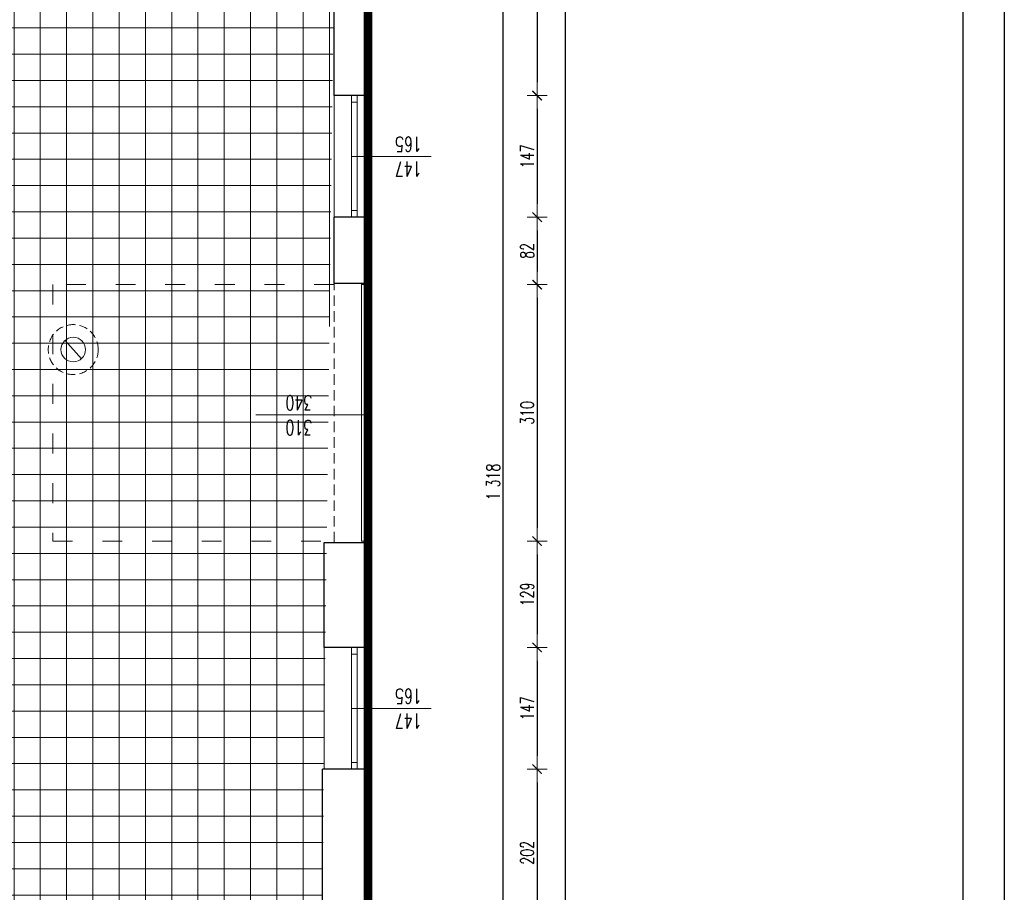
# Model space of a CAD drawing. Header units: millimetres. Extents: x -2948 to 78628, y 64669 to 215420.
# Tile 229 of 256: x 55868 to 57058, y 153965 to 155019. Entities that reach past the tile are written whole.
import ezdxf

# ---------------------------------------------------------------- set-up
doc = ezdxf.new("R2010")
doc.units = ezdxf.units.MM
for name, pattern in [('ACAD_ISO03W100', [30, 12, -18]), ('B0301', [25, 12.5, -6.25, 0, -6.25]), ('DASHED2', [0.375, 0.25, -0.125]), ('HIDDEN', [9.524999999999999, 6.35, -3.175])]:
    doc.linetypes.add(name, pattern=pattern)
for name, color, linetype, lineweight in [('-stolarka', 103, 'Continuous', 13), ('1_OPIS_OKNA', 60, 'Continuous', 13), ('kominy', 7, 'Continuous', 9), ('NOWE SCIANY', 3, 'Continuous', 13), ('NOWE WYBURZENIA', 1, 'Continuous', 20), ('OPIS', 2, 'Continuous', 13), ('POMOC', 1, 'Continuous', 13), ('SCIANY', 7, 'Continuous', 30), ('stolarka opis', 60, 'Continuous', 13), ('WYMIAR', 5, 'Continuous', 13), ('ŚCIANY', 7, 'Continuous', 30)]:
    doc.layers.add(name, color=color, linetype=linetype, lineweight=lineweight)
for name, color, linetype in [('_POMOCNICZE', 252, 'Continuous'), ('C--L99b', 1, 'Continuous'), ('FORMATKA', 7, 'Continuous')]:
    doc.layers.add(name, color=color, linetype=linetype)
doc.styles.add('style2', font='romans.shx', dxfattribs={"width": 0.7})
doc.dimstyles.new('100', dxfattribs={"dimscale": 80, "dimtxt": 0.2, "dimasz": 0.2, "dimexe": 1.25, "dimexo": 0.625, "dimgap": 0.05, "dimtad": 1, "dimdec": 0, "dimdsep": 46, "dimlunit": 6, "dimtxsty": 'style2', "dimblk1": 'TICK', "dimblk2": 'TICK', "dimsah": 1, "dimcen": 0.2, "dimse1": 1, "dimse2": 1, "dimclrd": 256, "dimclrt": 2, "dimadec": 0, "dimazin": 0, "dimtfac": 1, "dimtdec": 0, "dimtix": 1, "dimtmove": 1, "dimatfit": 0, "dimldrblk": 'DOTSMALL', "dimfxl": 1, "dimtolj": 1, "dimtzin": 0, "dimarcsym": 0})

# ---------------------------------------------------------------- blocks, each defined once
blk = doc.blocks.new('TICK')
at = {"color": 5}
for p, q in [((0, -0.75), (0, 0.750000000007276)), ((-1, 0), (1, 0))]:
    blk.add_line(p, q, dxfattribs=at)
at = {"const_width": 0.1}
blk.add_lwpolyline([(-0.353553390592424, -0.3535533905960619), (0.353553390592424, 0.3535533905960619)], dxfattribs=at)
blk = doc.blocks.new('*D1806')
at = {"layer": 'Defpoints', "color": 0, "ltscale": 2, "transparency": 16777216}
for p in [(56493.21639228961, 155165.620722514), (56493.21639228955, 154927.620722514), (56494.42465846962, 154927.620722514)]:
    blk.add_point(p, dxfattribs=at)
at = {"layer": 'WYMIAR', "lineweight": -2, "ltscale": 2, "transparency": 16777216}
blk.add_line((56493.21639228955, 155149.620722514), (56493.21639228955, 154943.620722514), dxfattribs=at)
at = {"layer": 'WYMIAR', "lineweight": -2, "ltscale": 2, "transparency": 16777216, "xscale": 16, "yscale": 16, "zscale": 16}
for p, rotation in [((56493.21639228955, 155165.620722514), 90), ((56493.21639228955, 154927.620722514), 270)]:
    blk.add_blockref('TICK', p, dxfattribs=dict(at, rotation=rotation))
at = {"layer": 'WYMIAR', "color": 2, "ltscale": 2, "transparency": 16777216, "insert": (56481.21639228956, 155046.620722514), "char_height": 16, "attachment_point": 5, "rotation": 90.00000000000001, "style": 'style2'}
blk.add_mtext('\\A1;238', dxfattribs=at)
blk = doc.blocks.new('_DotSmall')
at = {"layer": 'OPIS', "color": 0, "const_width": 0.5}
blk.add_lwpolyline([(-0.0625, 0, 1), (0.0625, 0, 1)], format="xyb", close=True, dxfattribs=at)
blk = doc.blocks.new('*D1807')
at = {"layer": 'Defpoints', "color": 0, "ltscale": 2, "transparency": 16777216}
for p in [(56494.42465846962, 154927.620722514), (56493.21639228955, 154780.620722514), (56500.21332450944, 154780.620722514)]:
    blk.add_point(p, dxfattribs=at)
at = {"layer": 'WYMIAR', "lineweight": -2, "ltscale": 2, "transparency": 16777216}
blk.add_line((56493.21639228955, 154911.620722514), (56493.21639228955, 154796.620722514), dxfattribs=at)
at = {"layer": 'WYMIAR', "lineweight": -2, "ltscale": 2, "transparency": 16777216, "xscale": 16, "yscale": 16, "zscale": 16}
for p, rotation in [((56493.21639228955, 154927.620722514), 90), ((56493.21639228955, 154780.620722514), 270)]:
    blk.add_blockref('TICK', p, dxfattribs=dict(at, rotation=rotation))
at = {"layer": 'WYMIAR', "color": 2, "ltscale": 2, "transparency": 16777216, "insert": (56481.21639228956, 154854.120722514), "char_height": 16, "attachment_point": 5, "rotation": 90.00000000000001, "style": 'style2'}
blk.add_mtext('\\A1;147', dxfattribs=at)
blk = doc.blocks.new('*D1808')
at = {"layer": 'Defpoints', "color": 0, "ltscale": 2, "transparency": 16777216}
for p in [(56500.21332450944, 154780.620722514), (56329.64578932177, 154699.120722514), (56493.21639228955, 154699.120722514)]:
    blk.add_point(p, dxfattribs=at)
at = {"layer": 'WYMIAR', "lineweight": -2, "ltscale": 2, "transparency": 16777216}
blk.add_line((56493.21639228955, 154764.620722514), (56493.21639228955, 154715.120722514), dxfattribs=at)
at = {"layer": 'WYMIAR', "lineweight": -2, "ltscale": 2, "transparency": 16777216, "xscale": 16, "yscale": 16, "zscale": 16}
for p, rotation in [((56493.21639228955, 154780.620722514), 90), ((56493.21639228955, 154699.120722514), 270)]:
    blk.add_blockref('TICK', p, dxfattribs=dict(at, rotation=rotation))
at = {"layer": 'WYMIAR', "color": 2, "ltscale": 2, "transparency": 16777216, "insert": (56481.21639228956, 154739.870722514), "char_height": 16, "attachment_point": 5, "rotation": 90.00000000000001, "style": 'style2'}
blk.add_mtext('\\A1;82', dxfattribs=at)
blk = doc.blocks.new('*D1809')
at = {"layer": 'Defpoints', "color": 0, "ltscale": 2, "transparency": 16777216}
for p in [(56329.64578932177, 154699.120722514), (56329.64578932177, 154389.120722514), (56493.21639228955, 154389.120722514)]:
    blk.add_point(p, dxfattribs=at)
at = {"layer": 'WYMIAR', "lineweight": -2, "ltscale": 2, "transparency": 16777216}
blk.add_line((56493.21639228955, 154683.120722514), (56493.21639228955, 154405.120722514), dxfattribs=at)
at = {"layer": 'WYMIAR', "lineweight": -2, "ltscale": 2, "transparency": 16777216, "xscale": 16, "yscale": 16, "zscale": 16}
for p, rotation in [((56493.21639228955, 154699.120722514), 90), ((56493.21639228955, 154389.120722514), 270)]:
    blk.add_blockref('TICK', p, dxfattribs=dict(at, rotation=rotation))
at = {"layer": 'WYMIAR', "color": 2, "ltscale": 2, "transparency": 16777216, "insert": (56481.21639228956, 154544.120722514), "char_height": 16, "attachment_point": 5, "rotation": 90.00000000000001, "style": 'style2'}
blk.add_mtext('\\A1;310', dxfattribs=at)
blk = doc.blocks.new('*D1810')
at = {"layer": 'Defpoints', "color": 0, "ltscale": 2, "transparency": 16777216}
for p in [(56329.64578932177, 154389.120722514), (56493.21639228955, 154260.620722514), (56498.79450089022, 154260.620722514)]:
    blk.add_point(p, dxfattribs=at)
at = {"layer": 'WYMIAR', "lineweight": -2, "ltscale": 2, "transparency": 16777216}
blk.add_line((56493.21639228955, 154373.120722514), (56493.21639228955, 154276.620722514), dxfattribs=at)
at = {"layer": 'WYMIAR', "lineweight": -2, "ltscale": 2, "transparency": 16777216, "xscale": 16, "yscale": 16, "zscale": 16}
for p, rotation in [((56493.21639228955, 154389.120722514), 90), ((56493.21639228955, 154260.620722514), 270)]:
    blk.add_blockref('TICK', p, dxfattribs=dict(at, rotation=rotation))
at = {"layer": 'WYMIAR', "color": 2, "ltscale": 2, "transparency": 16777216, "insert": (56481.21639228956, 154324.870722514), "char_height": 16, "attachment_point": 5, "rotation": 90.00000000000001, "style": 'style2'}
blk.add_mtext('\\A1;129', dxfattribs=at)
blk = doc.blocks.new('*D1811')
at = {"layer": 'Defpoints', "color": 0, "ltscale": 2, "transparency": 16777216}
for p in [(56498.79450089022, 154260.620722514), (56493.21639228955, 154113.620722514), (56498.79450089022, 154113.620722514)]:
    blk.add_point(p, dxfattribs=at)
at = {"layer": 'WYMIAR', "lineweight": -2, "ltscale": 2, "transparency": 16777216}
blk.add_line((56493.21639228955, 154244.620722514), (56493.21639228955, 154129.620722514), dxfattribs=at)
at = {"layer": 'WYMIAR', "lineweight": -2, "ltscale": 2, "transparency": 16777216, "xscale": 16, "yscale": 16, "zscale": 16}
for p, rotation in [((56493.21639228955, 154260.620722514), 90), ((56493.21639228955, 154113.620722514), 270)]:
    blk.add_blockref('TICK', p, dxfattribs=dict(at, rotation=rotation))
at = {"layer": 'WYMIAR', "color": 2, "ltscale": 2, "transparency": 16777216, "insert": (56481.21639228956, 154187.120722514), "char_height": 16, "attachment_point": 5, "rotation": 90.00000000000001, "style": 'style2'}
blk.add_mtext('\\A1;147', dxfattribs=at)
blk = doc.blocks.new('*D1812')
at = {"layer": 'Defpoints', "color": 0, "ltscale": 2, "transparency": 16777216}
for p in [(56498.79450089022, 154113.620722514), (56493.21639228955, 153911.620722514), (56498.79450089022, 153911.620722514)]:
    blk.add_point(p, dxfattribs=at)
at = {"layer": 'WYMIAR', "lineweight": -2, "ltscale": 2, "transparency": 16777216}
blk.add_line((56493.21639228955, 154097.620722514), (56493.21639228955, 153927.620722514), dxfattribs=at)
at = {"layer": 'WYMIAR', "lineweight": -2, "ltscale": 2, "transparency": 16777216, "xscale": 16, "yscale": 16, "zscale": 16}
for p, rotation in [((56493.21639228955, 154113.620722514), 90), ((56493.21639228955, 153911.620722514), 270)]:
    blk.add_blockref('TICK', p, dxfattribs=dict(at, rotation=rotation))
at = {"layer": 'WYMIAR', "color": 2, "ltscale": 2, "transparency": 16777216, "insert": (56481.21639228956, 154012.620722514), "char_height": 16, "attachment_point": 5, "rotation": 90.00000000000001, "style": 'style2'}
blk.add_mtext('\\A1;202', dxfattribs=at)
blk = doc.blocks.new('*D1887')
at = {"layer": 'Defpoints', "color": 0, "ltscale": 2, "transparency": 16777216}
for p in [(56315.67228194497, 162958.620722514), (56315.67228194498, 153291.620722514), (56527.25195213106, 153291.620722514)]:
    blk.add_point(p, dxfattribs=at)
at = {"layer": 'WYMIAR', "lineweight": -2, "ltscale": 2, "transparency": 16777216}
blk.add_line((56527.25195213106, 162942.620722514), (56527.25195213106, 153307.620722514), dxfattribs=at)
at = {"layer": 'WYMIAR', "lineweight": -2, "ltscale": 2, "transparency": 16777216, "xscale": 16, "yscale": 16, "zscale": 16}
for p, rotation in [((56527.25195213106, 162958.620722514), 90), ((56527.25195213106, 153291.620722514), 270)]:
    blk.add_blockref('TICK', p, dxfattribs=dict(at, rotation=rotation))
at = {"layer": 'WYMIAR', "color": 2, "ltscale": 2, "transparency": 16777216, "insert": (56515.25195213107, 158125.120722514), "char_height": 16, "attachment_point": 5, "rotation": 90.00000000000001, "style": 'style2'}
blk.add_mtext('\\A1;9\xa0667', dxfattribs=at)
blk = doc.blocks.new('*D1892')
at = {"layer": 'Defpoints', "color": 0, "ltscale": 2, "transparency": 16777216}
for p in [(55045.78782379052, 154929.141039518), (56288.96332250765, 153271.1410395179), (55045.78782379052, 153000.2814226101)]:
    blk.add_point(p, dxfattribs=at)
at = {"layer": 'WYMIAR', "lineweight": -2, "ltscale": 2, "transparency": 16777216}
blk.add_line((56272.96332250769, 153000.2814226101), (55061.78782379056, 153000.2814226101), dxfattribs=at)
at = {"layer": 'WYMIAR', "lineweight": -2, "ltscale": 2, "transparency": 16777216, "xscale": 16, "yscale": 16, "zscale": 16, "rotation": 180}
blk.add_blockref('TICK', (55045.78782379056, 153000.2814226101), dxfattribs=at)
at = {"layer": 'WYMIAR', "lineweight": -2, "ltscale": 2, "transparency": 16777216, "xscale": 16, "yscale": 16, "zscale": 16}
blk.add_blockref('TICK', (56288.96332250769, 153000.2814226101), dxfattribs=at)
at = {"layer": 'WYMIAR', "color": 2, "ltscale": 2, "transparency": 16777216, "insert": (55667.37557314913, 152988.2814226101), "char_height": 16, "attachment_point": 5, "rotation": 180, "style": 'style2'}
blk.add_mtext('\\A1;1\xa0243', dxfattribs=at)
blk = doc.blocks.new('*D1945')
at = {"layer": 'Defpoints', "color": 0, "ltscale": 2, "transparency": 16777216}
for p in [(56231.75470116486, 155119.620722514), (56452.2131427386, 155119.620722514), (56231.75470116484, 153801.620722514)]:
    blk.add_point(p, dxfattribs=at)
at = {"layer": 'WYMIAR', "lineweight": -2, "ltscale": 2, "transparency": 16777216}
blk.add_line((56452.2131427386, 153817.620722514), (56452.2131427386, 155103.620722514), dxfattribs=at)
at = {"layer": 'WYMIAR', "lineweight": -2, "ltscale": 2, "transparency": 16777216, "xscale": 16, "yscale": 16, "zscale": 16}
for p, rotation in [((56452.2131427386, 155119.620722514), 90), ((56452.2131427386, 153801.620722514), 270)]:
    blk.add_blockref('TICK', p, dxfattribs=dict(at, rotation=rotation))
at = {"layer": 'WYMIAR', "color": 2, "ltscale": 2, "transparency": 16777216, "insert": (56440.2131427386, 154460.620722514), "char_height": 16, "attachment_point": 5, "rotation": 90.00000000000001, "style": 'style2'}
blk.add_mtext('\\A1;1\xa0318', dxfattribs=at)

msp = doc.modelspace()

# ---------------------------------------------------------------- hatches: boundary and pattern name
at = {"layer": '_POMOCNICZE', "lineweight": 13, "true_color": 0x139b48, "extrusion": (-8.859050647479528e-08, -2.09366320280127e-08, 0.999999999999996)}
h = msp.add_hatch(dxfattribs=at)
h.set_pattern_fill('ANSI37', color=114, scale=10, angle=134.9999999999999)
h.set_pattern_definition([(270, (659746.1506323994, 586523.5364421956), (31.75, -6.217248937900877e-14), []), (359.9999999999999, (659746.1506323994, 586523.5364421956), (6.394884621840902e-14, 31.75), [])])
h.paths.add_polyline_path([(56247.96332251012, 155119.6207224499), (55379.96332250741, 155120.6207225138), (55379.96332250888, 153801.6207225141), (56231.75470116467, 153801.6207225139)])

# ---------------------------------------------------------------- linework, layer by layer
at = {"layer": '-stolarka'}
for p, q in [((56268.96332250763, 154927.620722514), (56268.96332250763, 154780.620722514)), ((56275.96332250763, 154919.620722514), (56268.96332250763, 154919.620722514)), ((56275.96332250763, 154919.620722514), (56268.96332250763, 154919.620722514)), ((56275.96332250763, 154927.620722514), (56275.96332250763, 154780.620722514)), ((56275.96332250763, 154927.620722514), (56275.96332250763, 154780.620722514)), ((56275.96332250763, 154788.620722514), (56268.96332250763, 154788.620722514)), ((56275.96332250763, 154788.620722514), (56268.96332250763, 154788.620722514)), ((56268.96332250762, 154260.620722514), (56268.96332250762, 154113.620722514)), ((56275.96332250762, 154252.620722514), (56268.96332250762, 154252.620722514)), ((56275.96332250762, 154252.620722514), (56268.96332250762, 154252.620722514)), ((56275.96332250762, 154260.620722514), (56275.96332250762, 154113.620722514)), ((56275.96332250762, 154260.620722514), (56275.96332250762, 154113.620722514)), ((56275.96332250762, 154121.620722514), (56268.96332250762, 154121.620722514)), ((56275.96332250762, 154121.620722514), (56268.96332250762, 154121.620722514))]:
    msp.add_line(p, q, dxfattribs=at)
at = {"layer": '1_OPIS_OKNA'}
msp.add_line((56365.29412597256, 154187.120722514), (56268.96332250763, 154187.120722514), dxfattribs=at)
msp.add_line((56365.29412597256, 154187.120722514), (56268.96332250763, 154187.120722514), dxfattribs=at)
at = {"layer": 'C--L99b', "color": 12, "linetype": 'B0301', "true_color": 0xdb0000, "const_width": 10.37301857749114}
msp.add_lwpolyline([(56288.96332250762, 162958.620722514), (56288.96332250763, 153291.620722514)], dxfattribs=at)
at = {"layer": 'FORMATKA', "ltscale": 2}
for points in [[(57057.73111183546, 165400.2819817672), (57057.73111183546, 152900.2819817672), (54087.73111183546, 152900.2819817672), (54087.73111183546, 165400.2819817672)], [(54137.73111183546, 152950.2819817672), (54137.73111183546, 165345.319869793), (57007.73111183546, 165345.319869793), (57007.73111183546, 152950.2819817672)]]:
    msp.add_lwpolyline(points, close=True, dxfattribs=at)
at = {"layer": 'kominy', "ltscale": 2}
msp.add_lwpolyline([(55942.56093372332, 154609.4918506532), (55922.83476953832, 154631.70143661)], dxfattribs=at)
at = {"layer": 'kominy', "linetype": 'DASHED2', "ltscale": 40}
msp.add_circle((55932.69785163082, 154620.5966436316), 30.21333401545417, dxfattribs=at)
at = {"layer": 'kominy', "ltscale": 2}
msp.add_circle((55932.69785163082, 154620.5966436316), 14.85250199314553, dxfattribs=at)
at = {"layer": 'NOWE SCIANY', "linetype": 'HIDDEN', "ltscale": 2}
msp.add_line((56247.96332250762, 154387.620722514), (56247.96332250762, 154700.620722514), dxfattribs=at)
at = {"layer": 'NOWE SCIANY'}
for p, q in [((56288.96332250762, 154541.620722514), (56153.39831390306, 154541.620722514)), ((56288.96332250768, 154541.620722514), (56153.39831390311, 154541.620722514)), ((56288.96332250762, 154541.620722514), (56153.39831390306, 154541.620722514))]:
    msp.add_line(p, q, dxfattribs=at)
at = {"layer": 'NOWE SCIANY', "linetype": 'ACAD_ISO03W100', "ltscale": 2}
msp.add_lwpolyline([(56247.96332250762, 154699.1207225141), (55907.96332250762, 154699.1207225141), (55907.96332250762, 154389.120722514), (56235.9633225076, 154389.1207225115)], dxfattribs=at)
at = {"layer": 'NOWE SCIANY', "ltscale": 2}
msp.add_lwpolyline([(56280.96332250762, 154389.120722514), (56280.96332250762, 154699.120722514), (56288.96332250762, 154699.120722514), (56288.96332250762, 154389.120722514)], close=True, dxfattribs=at)
msp.add_lwpolyline([(56280.96332250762, 154389.120722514), (56280.96332250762, 154699.120722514), (56288.96332250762, 154699.120722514), (56288.96332250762, 154389.120722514)], close=True, dxfattribs=at)
at = {"layer": 'NOWE WYBURZENIA'}
msp.add_line((56288.96332250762, 154700.620722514), (56288.96332250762, 154553.620722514), dxfattribs=at)
at = {"layer": 'POMOC'}
for p, q in [((56247.96332250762, 154780.620722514), (56247.96332250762, 154927.620722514)), ((56288.96332250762, 154927.620722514), (56288.96332250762, 154780.620722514)), ((56288.96332250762, 154927.620722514), (56288.96332250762, 154780.620722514)), ((56235.96332250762, 154113.620722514), (56235.96332250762, 154260.620722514)), ((56288.96332250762, 154260.620722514), (56288.96332250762, 154113.620722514)), ((56288.96332250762, 154260.620722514), (56288.96332250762, 154113.620722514))]:
    msp.add_line(p, q, dxfattribs=at)
at = {"layer": 'SCIANY'}
msp.add_lwpolyline([(56235.96332250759, 154382.620722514), (56235.96332250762, 154387.620722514), (56288.96332250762, 154387.620722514)], dxfattribs=at)
at = {"layer": 'stolarka opis'}
msp.add_line((56365.29412597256, 154854.120722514), (56268.96332250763, 154854.120722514), dxfattribs=at)
msp.add_line((56365.29412597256, 154854.120722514), (56268.96332250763, 154854.120722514), dxfattribs=at)
at = {"layer": 'ŚCIANY', "ltscale": 2}
for p, q in [((56288.96332250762, 154927.620722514), (56288.96332250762, 155165.620722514)), ((56288.96332250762, 154927.620722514), (56288.96332250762, 155165.620722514)), ((56247.96332250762, 154927.620722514), (56247.96332250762, 155120.620722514)), ((56288.96332250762, 154927.620722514), (56247.96332250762, 154927.620722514)), ((56288.96332250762, 154927.620722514), (56247.96332250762, 154927.620722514)), ((56247.96332250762, 154700.620722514), (56247.96332250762, 154780.620722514)), ((56288.96332250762, 154780.620722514), (56247.96332250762, 154780.620722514)), ((56288.96332250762, 154780.620722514), (56247.96332250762, 154780.620722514)), ((56288.96332250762, 154700.620722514), (56288.96332250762, 154780.620722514)), ((56288.96332250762, 154700.620722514), (56288.96332250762, 154780.620722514)), ((56288.96332250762, 154700.620722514), (56247.96332250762, 154700.620722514)), ((56288.96332250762, 154700.620722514), (56247.96332250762, 154700.620722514)), ((56235.96332250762, 154260.620722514), (56235.96332250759, 154382.620722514)), ((56288.96332250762, 154260.620722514), (56288.96332250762, 154389.120722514)), ((56288.96332250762, 154260.620722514), (56288.96332250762, 154382.620722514)), ((56288.96332250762, 154260.620722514), (56235.96332250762, 154260.620722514)), ((56288.96332250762, 154260.620722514), (56235.96332250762, 154260.620722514)), ((56288.96332250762, 154113.620722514), (56233.96332250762, 154113.5770770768)), ((56233.96332250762, 153923.620722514), (56233.96332250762, 154113.5770770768)), ((56288.96332250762, 154113.620722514), (56235.96332250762, 154113.620722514)), ((56288.96332250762, 153784.620722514), (56288.96332250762, 154113.620722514)), ((56288.96332250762, 153784.620722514), (56288.96332250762, 154113.620722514))]:
    msp.add_line(p, q, dxfattribs=at)

# ---------------------------------------------------------------- texts
at = {"layer": '1_OPIS_OKNA', "ltscale": 0.2, "insert": (56353.96096056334, 154162.8310256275), "char_height": 17.99999999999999, "width": 280.1371038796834, "attachment_point": 1, "rotation": 179.99151746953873, "style": 'style2'}
msp.add_mtext('147\\P165', dxfattribs=at)
msp.add_mtext('147\\P165', dxfattribs=at)
at = {"layer": 'NOWE SCIANY', "linetype": 'Continuous', "ltscale": 0.2, "insert": (56221.56855074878, 154517.3310256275), "char_height": 17.99999999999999, "width": 280.1371038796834, "attachment_point": 1, "rotation": 179.99151746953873, "style": 'style2'}
msp.add_mtext('310\\P340', dxfattribs=at)
at = {"layer": 'stolarka opis', "ltscale": 0.2, "insert": (56353.96096056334, 154829.8310256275), "char_height": 17.99999999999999, "width": 280.1371038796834, "attachment_point": 1, "rotation": 179.99151746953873, "style": 'style2'}
msp.add_mtext('147\\P165', dxfattribs=at)
msp.add_mtext('147\\P165', dxfattribs=at)

# ---------------------------------------------------------------- dimensions: what is measured, and where the dimension line sits
at = {"layer": 'WYMIAR', "ltscale": 2}
for base, p1, p2, angle, picture, middle in [((56527.25195213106, 153291.620722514), (56315.67228194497, 162958.620722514), (56315.67228194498, 153291.620722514), 90, '*D1887', (56515.25195213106, 158125.120722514)), ((56493.21639228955, 154927.620722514), (56493.21639228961, 155165.620722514), (56494.42465846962, 154927.620722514), 90, '*D1806', (56481.21639228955, 155046.620722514)), ((56452.2131427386, 155119.620722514), (56231.75470116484, 153801.620722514), (56231.75470116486, 155119.620722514), 90, '*D1945', (56440.2131427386, 154460.620722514)), ((56493.21639228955, 154780.620722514), (56494.42465846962, 154927.620722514), (56500.21332450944, 154780.620722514), 90, '*D1807', (56481.21639228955, 154854.120722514)), ((55045.78782379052, 153000.2814226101), (56288.96332250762, 153271.1410395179), (55045.7878237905, 154929.1410395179), 180, '*D1892', (55667.37557314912, 152988.2814226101)), ((56493.21639228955, 154699.120722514), (56500.21332450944, 154780.620722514), (56329.64578932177, 154699.120722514), 90, '*D1808', (56481.21639228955, 154739.870722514)), ((56493.21639228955, 154389.120722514), (56329.64578932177, 154699.120722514), (56329.64578932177, 154389.120722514), 90, '*D1809', (56481.21639228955, 154544.120722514)), ((56493.21639228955, 154260.620722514), (56329.64578932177, 154389.120722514), (56498.79450089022, 154260.620722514), 90, '*D1810', (56481.21639228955, 154324.870722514)), ((56493.21639228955, 154113.620722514), (56498.79450089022, 154260.620722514), (56498.79450089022, 154113.620722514), 90, '*D1811', (56481.21639228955, 154187.120722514)), ((56493.21639228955, 153911.620722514), (56498.79450089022, 154113.620722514), (56498.79450089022, 153911.620722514), 90, '*D1812', (56481.21639228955, 154012.620722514))]:
    dim = msp.add_linear_dim(base=base, p1=p1, p2=p2, angle=angle, dimstyle='100', dxfattribs=at)
    dim.commit()
    dim.dimension.update_dxf_attribs({"geometry": picture, "text_midpoint": middle})

doc.saveas('drawing.dxf')
